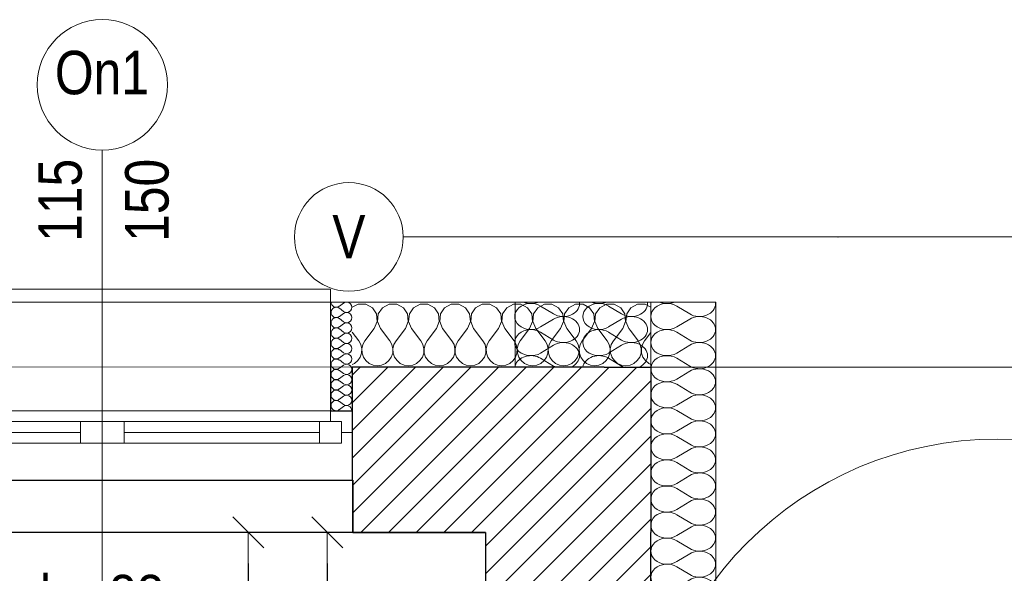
# Model space of a CAD drawing. Header units: millimetres. Extents: x -21056 to 421, y 9759 to 15589.
# Tile 91 of 120: x -2430 to -2203, y 11290 to 11417. Entities that reach past the tile are written whole.
import ezdxf
from ezdxf.enums import TextEntityAlignment as Align

# ---------------------------------------------------------------- set-up
doc = ezdxf.new("R2010")
doc.units = ezdxf.units.MM
doc.header["$LTSCALE"] = 25
doc.header["$MEASUREMENT"] = 0
doc.linetypes.add('Kropki i Kreski', pattern=[670.277762, 352.777767, -176.388884, 0, -141.111112])
for name, color, linetype, lineweight in [('0_Nr_pióra__60', 230, 'Continuous', 13), ('Konstrukcja - Siatki mod_Nr_pióra__1', 7, 'Continuous', 13), ('Konstrukcja - Siatki mod_Nr_pióra__48', 1, 'Continuous', 15), ('Konstrukcja - Siatki mod_Nr_pióra__7', 7, 'Continuous', 13), ('KR_INW_Nr_pióra__101', 252, 'Continuous', 5), ('KR_INW_Nr_pióra__102', 3, 'Continuous', 5), ('KR_INW_Nr_pióra__27', 7, 'Continuous', 25), ('KR_INW_Nr_pióra__47', 7, 'Continuous', 15), ('NAPIS_SODON_Nr_pióra__1', 7, 'Continuous', 13), ('NAPIS_SODON_Nr_pióra__121', 255, 'Continuous', 0), ('Okna ArchiCADa_Nr_pióra__27', 7, 'Continuous', 25), ('Okna ArchiCADa_Nr_pióra__61', 3, 'Continuous', 13), ('Okna ArchiCADa_Nr_pióra__64', 3, 'Continuous', 13), ('ROZBUDOWA_WYBURZENIA_KONSTRUKCYJNE_Nr_pióra__48', 1, 'Continuous', 15), ('Znaczniki okien ArchiCADa_Nr_pióra__2', 8, 'Continuous', 13), ('Znaczniki okien ArchiCADa_Nr_pióra__20', 1, 'Continuous', 13), ('Znaczniki okien ArchiCADa_Nr_pióra__7', 7, 'Continuous', 13)]:
    doc.layers.add(name, color=color, linetype=linetype, lineweight=lineweight)
for name, color, linetype in [('Konstrukcja - Siatki mod', 7, 'Continuous'), ('KR_INW', 7, 'Continuous'), ('NAPIS_SODON', 7, 'Continuous'), ('Okna ArchiCADa', 7, 'Continuous'), ('PRZEBUDOWA_WYBURZENIA_OPIS', 7, 'Continuous'), ('Znaczniki okien ArchiCADa', 7, 'Continuous')]:
    doc.layers.add(name, color=color, linetype=linetype)
doc.styles.add('GENERATED_STYLE_1', font='ARIALN.TTF')
doc.linetypes.add('Dymek', pattern='A,0,[2,20231130_WYBURZENIA1.Shx,S=15.817082,R=0,X=-0.000255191,Y=0.048578],-1983.5,0', length=1983.5)
doc.linetypes.add('X', pattern='A,0,[1,20231130_WYBURZENIA1.Shx,S=2.380952,R=0,X=0,Y=0],-300,0', length=300)
doc.dimstyles.new('GENERATED_STYLE__1', dxfattribs={"dimscale": 0.1, "dimtxt": 100, "dimasz": 71.25, "dimexe": 0.18, "dimexo": 0, "dimgap": 0.09, "dimtad": 1, "dimdec": 0, "dimzin": 0, "dimdsep": 46, "dimtxsty": 'GENERATED_STYLE_1', "dimblk": 'ARROWHEAD_6', "dimblk1": 'ARROWHEAD_6', "dimblk2": 'ARROWHEAD_6', "dimcen": 0.09, "dimclrd": 256, "dimclre": 256, "dimclrt": 256, "dimadec": 1, "dimazin": 0, "dimtfac": 1, "dimtdec": 4, "dimtmove": 0, "dimatfit": 3, "dimfxl": 1, "dimtolj": 1, "dimtzin": 0, "dimarcsym": 0})
pattern_1 = [(45, (0, 0), (-31.819804, 31.819804), [])]

# ---------------------------------------------------------------- blocks, each defined once
blk = doc.blocks.new('*X151')
at = {"layer": 'ROZBUDOWA_WYBURZENIA_KONSTRUKCYJNE_Nr_pióra__48', "linetype": 'Continuous'}
for p, q in [((224589.8, 121666.3), (224619.6, 121648.3)), ((224746.3, 121666.3), (224776.2, 121648.3)), ((224902.9, 121666.3), (224932.7, 121648.3)), ((224589.8, 121618.3), (224619.6, 121636.3)), ((224746.3, 121618.3), (224776.2, 121636.3)), ((224902.9, 121618.3), (224932.7, 121636.3)), ((224589.8, 121606.3), (224619.6, 121588.3)), ((224746.3, 121606.3), (224776.2, 121588.3)), ((224902.9, 121606.3), (224932.7, 121588.3)), ((224589.8, 121558.3), (224619.6, 121576.3)), ((224746.3, 121558.3), (224776.2, 121576.3)), ((224902.9, 121558.3), (224932.7, 121576.3)), ((224589.8, 121546.3), (224619.6, 121528.3)), ((224746.3, 121546.3), (224776.2, 121528.3)), ((224902.9, 121546.3), (224932.7, 121528.3)), ((224902.9, 121498.3), (224932.7, 121516.3)), ((224902.9, 121486.3), (224932.7, 121468.3)), ((224902.9, 121438.3), (224932.7, 121456.3)), ((224902.9, 121426.3), (224932.7, 121408.3)), ((224902.9, 121378.3), (224932.7, 121396.3)), ((224902.9, 121366.3), (224932.7, 121348.3)), ((224902.9, 121318.3), (224932.7, 121336.3)), ((224902.9, 121306.3), (224932.7, 121288.3)), ((224902.9, 121258.3), (224932.7, 121276.3)), ((224902.9, 121246.3), (224932.7, 121228.3)), ((224902.9, 121198.3), (224932.7, 121216.3)), ((224902.9, 121186.3), (224932.7, 121168.3)), ((224902.9, 121138.3), (224932.7, 121156.3)), ((224902.9, 121126.3), (224932.7, 121108.3)), ((224902.9, 121078.3), (224932.7, 121096.3)), ((224902.9, 121066.3), (224932.7, 121048.3)), ((224902.9, 121018.3), (224932.7, 121036.3)), ((224902.9, 121006.3), (224932.7, 120988.3)), ((224902.9, 120958.3), (224932.7, 120976.3)), ((224902.9, 120946.3), (224932.7, 120928.3)), ((224902.9, 120898.3), (224932.7, 120916.3)), ((224902.9, 120886.3), (224932.7, 120868.3)), ((224902.9, 120838.3), (224932.7, 120856.3)), ((224902.9, 120826.3), (224932.7, 120808.3)), ((224902.9, 120778.3), (224932.7, 120796.3)), ((224902.9, 120766.3), (224932.7, 120748.3)), ((224902.9, 120718.3), (224932.7, 120736.3))]:
    blk.add_line(p, q, dxfattribs=at)
at = {"layer": 'ROZBUDOWA_WYBURZENIA_KONSTRUKCYJNE_Nr_pióra__48', "linetype": 'X'}
for centre, start_param, end_param in [((224567.5, 121642.3), 4.068888, 8.497483), ((224567.5, 121702.3), 1.0957, 2.045893), ((224642, 121672.3), 0.927295, 3.141593), ((224642, 121672.3), 3.141593, 3.252572), ((224724, 121642.3), 4.068888, 8.497483), ((224724, 121702.3), 1.0957, 2.045893), ((224798.5, 121672.3), 0.927295, 3.141593), ((224798.5, 121672.3), 3.141593, 3.252572), ((224880.5, 121642.3), 4.068888, 8.497483), ((224880.5, 121702.3), 1.0957, 2.045893), ((224955.1, 121672.3), 0.927295, 3.141593), ((224955.1, 121672.3), 3.141593, 3.252572), ((224642, 121612.3), 3.141593, 5.35589), ((224798.5, 121612.3), 3.141593, 5.35589), ((224955.1, 121612.3), 3.141593, 5.35589), ((224567.5, 121582.3), 4.068888, 8.497483), ((224642, 121612.3), 0.927295, 3.141593), ((224724, 121582.3), 4.068888, 8.497483), ((224798.5, 121612.3), 0.927295, 3.141593), ((224880.5, 121582.3), 4.068888, 8.497483), ((224955.1, 121612.3), 0.927295, 3.141593), ((224642, 121552.3), 3.141593, 5.35589), ((224798.5, 121552.3), 3.141593, 5.35589), ((224955.1, 121552.3), 3.141593, 5.35589), ((224567.5, 121522.3), 4.068888, 6.051674), ((224642, 121552.3), 2.083479, 3.141593), ((224724, 121522.3), 4.068888, 6.15426), ((224798.5, 121552.3), 2.083479, 3.141593), ((224880.5, 121522.3), 4.068888, 8.497483), ((224955.1, 121552.3), 0.927295, 3.141593), ((224642, 121552.3), 0.927295, 1.058113), ((224798.5, 121552.3), 0.927295, 1.058113), ((224955.1, 121492.3), 3.141593, 5.35589), ((224880.5, 121462.3), 4.068888, 8.497483), ((224955.1, 121492.3), 0.927295, 3.141593), ((224955.1, 121432.3), 3.141593, 5.35589), ((224880.5, 121402.3), 4.068888, 8.497483), ((224955.1, 121432.3), 0.927295, 3.141593), ((224955.1, 121372.3), 3.141593, 5.35589), ((224880.5, 121342.3), 4.068888, 8.497483), ((224955.1, 121372.3), 0.927295, 3.141593), ((224955.1, 121312.3), 3.141593, 5.35589), ((224880.5, 121282.3), 4.068888, 8.497483), ((224955.1, 121312.3), 0.927295, 3.141593), ((224955.1, 121252.3), 3.141593, 5.35589), ((224880.5, 121222.3), 4.068888, 8.497483), ((224955.1, 121252.3), 0.927295, 3.141593), ((224955.1, 121192.3), 3.141593, 5.35589), ((224880.5, 121162.3), 4.068888, 8.497483), ((224955.1, 121192.3), 0.927295, 3.141593), ((224955.1, 121132.3), 3.141593, 5.35589), ((224880.5, 121102.3), 4.068888, 8.497483), ((224955.1, 121132.3), 0.927295, 3.141593), ((224955.1, 121072.3), 3.141593, 5.35589), ((224880.5, 121042.3), 4.068888, 8.497483), ((224955.1, 121072.3), 0.927295, 3.141593), ((224955.1, 121012.3), 3.141593, 5.35589), ((224880.5, 120982.3), 4.068888, 8.497483), ((224955.1, 121012.3), 0.927295, 3.141593), ((224955.1, 120952.3), 3.141593, 5.35589), ((224880.5, 120922.3), 4.068888, 8.497483), ((224955.1, 120952.3), 0.927295, 3.141593), ((224955.1, 120892.3), 3.141593, 5.35589), ((224880.5, 120862.3), 4.068888, 8.497483), ((224955.1, 120892.3), 0.927295, 3.141593), ((224955.1, 120832.3), 3.141593, 5.35589), ((224880.5, 120802.3), 4.068888, 8.497483), ((224955.1, 120832.3), 0.927295, 3.141593), ((224955.1, 120772.3), 3.141593, 5.35589), ((224880.5, 120742.3), 4.068888, 8.497483), ((224955.1, 120772.3), 0.927295, 3.141593), ((224955.1, 120712.3), 3.141593, 5.35589), ((224880.5, 120682.3), 4.237292, 5.187486), ((224955.1, 120712.3), 3.030613, 3.141593)]:
    blk.add_ellipse(centre, major_axis=(-37.3, 0), ratio=0.804969, start_param=start_param, end_param=end_param, dxfattribs=at)
blk = doc.blocks.new('Wypełnienie_1')
at = {"layer": 'ROZBUDOWA_WYBURZENIA_KONSTRUKCYJNE_Nr_pióra__48', "linetype": 'X'}
for p, q in [((224531.2, 121675.6), (224843.2, 121675.6)), ((224531.2, 121526.1), (224531.2, 121675.6)), ((224843.2, 121675.6), (224993.2, 121675.6)), ((224993.2, 121675.6), (224993.2, 121526.1)), ((224843.2, 121526.1), (224531.2, 121526.1)), ((224843.2, 120708.9), (224843.2, 121526.1)), ((224993.2, 121526.1), (224993.2, 120708.9)), ((224993.2, 120708.9), (224843.2, 120708.9))]:
    blk.add_line(p, q, dxfattribs=at)
blk.add_blockref('*X151', (0, 0), dxfattribs=at)
blk = doc.blocks.new('Strop_1', base_point=(179225, 121523.3))
at = {"layer": 'NAPIS_SODON_Nr_pióra__1', "linetype": 'Continuous', "flags": 128}
blk.add_lwpolyline([(179225, 121523.3), (179225.9, 107003.8), (250898.3, 107008.3), (250897.4, 121527.8)], close=True, dxfattribs=at)
blk = doc.blocks.new('Strop_2', base_point=(188316, 115154.1))
at = {"layer": 'NAPIS_SODON_Nr_pióra__121', "linetype": 'Continuous', "flags": 128}
blk.add_lwpolyline([(205315.4, 121145.6), (224463.2, 121145.6), (224463.2, 120284.7), (224843.2, 120284.7), (224843.2, 121525.6), (230445.6, 121525.6), (230445.6, 120284.7), (230445.6, 115394.1), (230442.2, 115394.1), (230443.9, 117003.9), (226439, 117009.8), (226379.4, 115221.6), (224893.2, 115252.5), (224893.2, 113397.6), (205242.2, 113397.6)], dxfattribs=at)
blk = doc.blocks.new('*X179')
at = {"layer": 'KR_INW_Nr_pióra__102', "linetype": 'Continuous'}
for p, q in [((224169.9, 121670.9), (224156.4, 121663.7)), ((224187.3, 121670.9), (224169.9, 121670.9)), ((224202.6, 121662.7), (224187.3, 121670.9)), ((224241.3, 121670.9), (224226, 121662.7)), ((224258.7, 121670.9), (224241.3, 121670.9)), ((224274, 121662.7), (224258.7, 121670.9)), ((224312.7, 121670.9), (224297.4, 121662.7)), ((224330.1, 121670.9), (224312.7, 121670.9)), ((224345.5, 121662.7), (224330.1, 121670.9)), ((224384.2, 121670.9), (224368.8, 121662.7)), ((224401.6, 121670.9), (224384.2, 121670.9)), ((224416.9, 121662.7), (224401.6, 121670.9)), ((224455.6, 121670.9), (224440.3, 121662.7)), ((224473, 121670.9), (224455.6, 121670.9)), ((224488.3, 121662.7), (224473, 121670.9)), ((224527, 121670.9), (224511.7, 121662.7)), ((224544.4, 121670.9), (224527, 121670.9)), ((224559.7, 121662.7), (224544.4, 121670.9)), ((224598.4, 121670.9), (224583.1, 121662.7)), ((224615.8, 121670.9), (224598.4, 121670.9)), ((224631.2, 121662.7), (224615.8, 121670.9)), ((224669.9, 121670.9), (224654.5, 121662.7)), ((224687.3, 121670.9), (224669.9, 121670.9)), ((224702.6, 121662.7), (224687.3, 121670.9)), ((224741.3, 121670.9), (224726, 121662.7)), ((224758.7, 121670.9), (224741.3, 121670.9)), ((224774, 121662.7), (224758.7, 121670.9)), ((224812.7, 121670.9), (224797.4, 121662.7)), ((224830.1, 121670.9), (224812.7, 121670.9)), ((224837.2, 121667.2), (224830.1, 121670.9)), ((224212.2, 121648.2), (224202.6, 121662.7)), ((224213.9, 121630.9), (224212.2, 121648.2)), ((224216.3, 121648.2), (224214.7, 121630.9)), ((224226, 121662.7), (224216.3, 121648.2)), ((224283.7, 121648.2), (224274, 121662.7)), ((224285.3, 121630.9), (224283.7, 121648.2)), ((224287.8, 121648.2), (224286.1, 121630.9)), ((224297.4, 121662.7), (224287.8, 121648.2)), ((224355.1, 121648.2), (224345.5, 121662.7)), ((224356.7, 121630.9), (224355.1, 121648.2)), ((224359.2, 121648.2), (224357.6, 121630.9)), ((224368.8, 121662.7), (224359.2, 121648.2)), ((224426.5, 121648.2), (224416.9, 121662.7)), ((224428.2, 121630.9), (224426.5, 121648.2)), ((224430.6, 121648.2), (224429, 121630.9)), ((224440.3, 121662.7), (224430.6, 121648.2)), ((224497.9, 121648.2), (224488.3, 121662.7)), ((224499.6, 121630.9), (224497.9, 121648.2)), ((224502.1, 121648.2), (224500.4, 121630.9)), ((224511.7, 121662.7), (224502.1, 121648.2)), ((224569.4, 121648.2), (224559.7, 121662.7)), ((224571, 121630.9), (224569.4, 121648.2)), ((224573.5, 121648.2), (224571.8, 121630.9)), ((224583.1, 121662.7), (224573.5, 121648.2)), ((224640.8, 121648.2), (224631.2, 121662.7)), ((224642.4, 121630.9), (224640.8, 121648.2)), ((224644.9, 121648.2), (224643.3, 121630.9)), ((224654.5, 121662.7), (224644.9, 121648.2)), ((224712.2, 121648.2), (224702.6, 121662.7)), ((224713.9, 121630.9), (224712.2, 121648.2)), ((224716.3, 121648.2), (224714.7, 121630.9)), ((224726, 121662.7), (224716.3, 121648.2)), ((224783.7, 121648.2), (224774, 121662.7)), ((224785.3, 121630.9), (224783.7, 121648.2)), ((224787.8, 121648.2), (224786.1, 121630.9)), ((224797.4, 121662.7), (224787.8, 121648.2)), ((224207.1, 121614.9), (224213.9, 121630.9)), ((224214.7, 121630.9), (224221.4, 121614.9)), ((224278.6, 121614.9), (224285.3, 121630.9)), ((224286.1, 121630.9), (224292.9, 121614.9)), ((224350, 121614.9), (224356.7, 121630.9)), ((224357.6, 121630.9), (224364.3, 121614.9)), ((224421.4, 121614.9), (224428.2, 121630.9)), ((224429, 121630.9), (224435.7, 121614.9)), ((224492.9, 121614.9), (224499.6, 121630.9)), ((224500.4, 121630.9), (224507.1, 121614.9)), ((224564.3, 121614.9), (224571, 121630.9)), ((224571.8, 121630.9), (224578.6, 121614.9)), ((224635.7, 121614.9), (224642.4, 121630.9)), ((224643.3, 121630.9), (224650, 121614.9)), ((224707.1, 121614.9), (224713.9, 121630.9)), ((224714.7, 121630.9), (224721.4, 121614.9)), ((224778.6, 121614.9), (224785.3, 121630.9)), ((224786.1, 121630.9), (224792.9, 121614.9)), ((224156.4, 121606.3), (224171.4, 121586.3)), ((224207.1, 121614.9), (224185.7, 121586.3)), ((224221.4, 121614.9), (224242.9, 121586.3)), ((224278.6, 121614.9), (224257.1, 121586.3)), ((224292.9, 121614.9), (224314.3, 121586.3)), ((224350, 121614.9), (224328.6, 121586.3)), ((224364.3, 121614.9), (224385.7, 121586.3)), ((224421.4, 121614.9), (224400, 121586.3)), ((224435.7, 121614.9), (224457.1, 121586.3)), ((224492.9, 121614.9), (224471.4, 121586.3)), ((224507.1, 121614.9), (224528.6, 121586.3)), ((224564.3, 121614.9), (224542.9, 121586.3)), ((224578.6, 121614.9), (224600, 121586.3)), ((224635.7, 121614.9), (224614.3, 121586.3)), ((224650, 121614.9), (224671.4, 121586.3)), ((224707.1, 121614.9), (224685.7, 121586.3)), ((224721.4, 121614.9), (224742.9, 121586.3)), ((224778.6, 121614.9), (224757.1, 121586.3)), ((224792.9, 121614.9), (224796.4, 121610.2)), ((224176.2, 121577.7), (224171.4, 121586.3)), ((224185.7, 121586.3), (224180.9, 121577.7)), ((224247.6, 121577.7), (224242.9, 121586.3)), ((224257.1, 121586.3), (224252.4, 121577.7)), ((224319.1, 121577.7), (224314.3, 121586.3)), ((224328.6, 121586.3), (224323.8, 121577.7)), ((224390.5, 121577.7), (224385.7, 121586.3)), ((224400, 121586.3), (224395.2, 121577.7)), ((224461.9, 121577.7), (224457.1, 121586.3)), ((224471.4, 121586.3), (224466.7, 121577.7)), ((224533.3, 121577.7), (224528.6, 121586.3)), ((224542.9, 121586.3), (224538.1, 121577.7)), ((224604.8, 121577.7), (224600, 121586.3)), ((224614.3, 121586.3), (224609.5, 121577.7)), ((224676.2, 121577.7), (224671.4, 121586.3)), ((224685.7, 121586.3), (224680.9, 121577.7)), ((224747.6, 121577.7), (224742.9, 121586.3)), ((224757.1, 121586.3), (224752.4, 121577.7)), ((224174.8, 121548.9), (224177.9, 121558.2)), ((224178.4, 121568.1), (224176.2, 121577.7)), ((224177.9, 121558.2), (224178.4, 121568.1)), ((224180.9, 121577.7), (224178.7, 121568.1)), ((224178.7, 121568.1), (224179.2, 121558.2)), ((224179.2, 121558.2), (224182.3, 121548.9)), ((224246.2, 121548.9), (224249.4, 121558.2)), ((224249.9, 121568.1), (224247.6, 121577.7)), ((224249.4, 121558.2), (224249.9, 121568.1)), ((224252.4, 121577.7), (224250.1, 121568.1)), ((224250.1, 121568.1), (224250.6, 121558.2)), ((224250.6, 121558.2), (224253.8, 121548.9)), ((224317.7, 121548.9), (224320.8, 121558.2)), ((224321.3, 121568.1), (224319.1, 121577.7)), ((224320.8, 121558.2), (224321.3, 121568.1)), ((224323.8, 121577.7), (224321.6, 121568.1)), ((224321.6, 121568.1), (224322.1, 121558.2)), ((224322.1, 121558.2), (224325.2, 121548.9)), ((224389.1, 121548.9), (224392.2, 121558.2)), ((224392.7, 121568.1), (224390.5, 121577.7)), ((224392.2, 121558.2), (224392.7, 121568.1)), ((224395.2, 121577.7), (224393, 121568.1)), ((224393, 121568.1), (224393.5, 121558.2)), ((224393.5, 121558.2), (224396.6, 121548.9)), ((224460.5, 121548.9), (224463.7, 121558.2)), ((224464.1, 121568.1), (224461.9, 121577.7)), ((224463.7, 121558.2), (224464.1, 121568.1)), ((224466.7, 121577.7), (224464.4, 121568.1)), ((224464.4, 121568.1), (224464.9, 121558.2)), ((224464.9, 121558.2), (224468.1, 121548.9)), ((224531.9, 121548.9), (224535.1, 121558.2)), ((224535.6, 121568.1), (224533.3, 121577.7)), ((224535.1, 121558.2), (224535.6, 121568.1)), ((224538.1, 121577.7), (224535.9, 121568.1)), ((224535.9, 121568.1), (224536.3, 121558.2)), ((224536.3, 121558.2), (224539.5, 121548.9)), ((224603.4, 121548.9), (224606.5, 121558.2)), ((224607, 121568.1), (224604.8, 121577.7)), ((224606.5, 121558.2), (224607, 121568.1)), ((224609.5, 121577.7), (224607.3, 121568.1)), ((224607.3, 121568.1), (224607.8, 121558.2)), ((224607.8, 121558.2), (224610.9, 121548.9)), ((224674.8, 121548.9), (224677.9, 121558.2)), ((224678.4, 121568.1), (224676.2, 121577.7)), ((224677.9, 121558.2), (224678.4, 121568.1)), ((224680.9, 121577.7), (224678.7, 121568.1)), ((224678.7, 121568.1), (224679.2, 121558.2)), ((224679.2, 121558.2), (224682.3, 121548.9)), ((224746.2, 121548.9), (224749.4, 121558.2)), ((224749.9, 121568.1), (224747.6, 121577.7)), ((224749.4, 121558.2), (224749.9, 121568.1)), ((224752.4, 121577.7), (224750.1, 121568.1)), ((224750.1, 121568.1), (224750.6, 121558.2)), ((224750.6, 121558.2), (224753.3, 121550.2)), ((224161.6, 121534.5), (224169.2, 121540.8)), ((224169.2, 121540.8), (224174.8, 121548.9)), ((224182.3, 121548.9), (224187.9, 121540.8)), ((224187.9, 121540.8), (224195.5, 121534.5)), ((224233.1, 121534.5), (224240.6, 121540.8)), ((224240.6, 121540.8), (224246.2, 121548.9)), ((224253.8, 121548.9), (224259.4, 121540.8)), ((224259.4, 121540.8), (224266.9, 121534.5)), ((224304.5, 121534.5), (224312.1, 121540.8)), ((224312.1, 121540.8), (224317.7, 121548.9)), ((224325.2, 121548.9), (224330.8, 121540.8)), ((224330.8, 121540.8), (224338.4, 121534.5)), ((224375.9, 121534.5), (224383.5, 121540.8)), ((224383.5, 121540.8), (224389.1, 121548.9)), ((224396.6, 121548.9), (224402.2, 121540.8)), ((224402.2, 121540.8), (224409.8, 121534.5)), ((224447.3, 121534.5), (224454.9, 121540.8)), ((224454.9, 121540.8), (224460.5, 121548.9)), ((224468.1, 121548.9), (224473.6, 121540.8)), ((224473.6, 121540.8), (224481.2, 121534.5)), ((224518.8, 121534.5), (224526.4, 121540.8)), ((224526.4, 121540.8), (224531.9, 121548.9)), ((224539.5, 121548.9), (224545.1, 121540.8)), ((224545.1, 121540.8), (224552.7, 121534.5)), ((224590.2, 121534.5), (224597.8, 121540.8)), ((224597.8, 121540.8), (224603.4, 121548.9)), ((224610.9, 121548.9), (224616.5, 121540.8)), ((224616.5, 121540.8), (224624.1, 121534.5)), ((224661.6, 121534.5), (224669.2, 121540.8)), ((224669.2, 121540.8), (224674.8, 121548.9)), ((224682.3, 121548.9), (224687.9, 121540.8)), ((224687.9, 121540.8), (224695.5, 121534.5)), ((224733.1, 121534.5), (224740.6, 121540.8)), ((224740.6, 121540.8), (224746.2, 121548.9)), ((224156.4, 121532.2), (224161.6, 121534.5)), ((224195.5, 121534.5), (224204.5, 121530.5)), ((224204.5, 121530.5), (224214.3, 121529.2)), ((224214.3, 121529.2), (224224, 121530.5)), ((224224, 121530.5), (224233.1, 121534.5)), ((224266.9, 121534.5), (224276, 121530.5)), ((224276, 121530.5), (224285.7, 121529.2)), ((224285.7, 121529.2), (224295.5, 121530.5)), ((224295.5, 121530.5), (224304.5, 121534.5)), ((224338.4, 121534.5), (224347.4, 121530.5)), ((224347.4, 121530.5), (224357.1, 121529.2)), ((224357.1, 121529.2), (224366.9, 121530.5)), ((224366.9, 121530.5), (224375.9, 121534.5)), ((224409.8, 121534.5), (224418.8, 121530.5)), ((224418.8, 121530.5), (224428.6, 121529.2)), ((224428.6, 121529.2), (224438.3, 121530.5)), ((224438.3, 121530.5), (224447.3, 121534.5)), ((224481.2, 121534.5), (224490.2, 121530.5)), ((224490.2, 121530.5), (224500, 121529.2)), ((224500, 121529.2), (224509.8, 121530.5)), ((224509.8, 121530.5), (224518.8, 121534.5)), ((224552.7, 121534.5), (224561.7, 121530.5)), ((224561.7, 121530.5), (224571.4, 121529.2)), ((224571.4, 121529.2), (224581.2, 121530.5)), ((224581.2, 121530.5), (224590.2, 121534.5)), ((224624.1, 121534.5), (224633.1, 121530.5)), ((224633.1, 121530.5), (224642.9, 121529.2)), ((224642.9, 121529.2), (224652.6, 121530.5)), ((224652.6, 121530.5), (224661.6, 121534.5)), ((224695.5, 121534.5), (224704.5, 121530.5)), ((224704.5, 121530.5), (224714.3, 121529.2)), ((224714.3, 121529.2), (224724, 121530.5)), ((224724, 121530.5), (224733.1, 121534.5))]:
    blk.add_line(p, q, dxfattribs=at)
blk = doc.blocks.new('*X183')
at = {"layer": 'KR_INW_Nr_pióra__102', "linetype": 'Continuous'}
for p, q in [((224136.2, 121673.2), (224126.7, 121666.1)), ((224136.2, 121654.2), (224126.7, 121661.3)), ((224136.2, 121649.4), (224126.7, 121642.3)), ((224136.2, 121630.4), (224126.7, 121637.5)), ((224136.2, 121625.6), (224126.7, 121618.5)), ((224136.2, 121606.5), (224126.7, 121613.7)), ((224136.2, 121601.8), (224126.7, 121594.6)), ((224136.2, 121582.7), (224126.7, 121589.9)), ((224136.2, 121578), (224126.7, 121570.8)), ((224136.2, 121558.9), (224126.7, 121566.1)), ((224136.2, 121554.2), (224126.7, 121547)), ((224136.2, 121535.1), (224126.7, 121542.3)), ((224136.2, 121530.4), (224126.7, 121523.2)), ((224136.2, 121511.3), (224126.7, 121518.5)), ((224136.2, 121506.5), (224126.7, 121499.4)), ((224136.2, 121487.5), (224126.7, 121494.6)), ((224136.2, 121482.7), (224126.7, 121475.6)), ((224136.2, 121463.7), (224126.7, 121470.8)), ((224136.2, 121458.9), (224126.7, 121451.8)), ((224136.2, 121439.9), (224126.7, 121447)), ((224136.2, 121435.1), (224126.7, 121428))]:
    blk.add_line(p, q, dxfattribs=at)
for centre, start, end in [((224119.5, 121675.6), 180, 306.8699), ((224143.3, 121663.7), 233.1301, 126.8699), ((224119.5, 121651.8), 53.1301, 180), ((224119.5, 121651.8), 180, 306.8699), ((224143.3, 121639.9), 233.1301, 126.8699), ((224119.5, 121628), 53.1301, 180), ((224119.5, 121628), 180, 306.8699), ((224143.3, 121616.1), 233.1301, 126.8699), ((224119.5, 121604.2), 53.1301, 180), ((224119.5, 121604.2), 180, 306.8699), ((224143.3, 121592.3), 233.1301, 126.8699), ((224119.5, 121580.4), 53.1301, 180), ((224119.5, 121580.4), 180, 306.8699), ((224143.3, 121568.5), 233.1301, 126.8699), ((224119.5, 121556.5), 53.1301, 180), ((224119.5, 121556.5), 180, 306.8699), ((224119.5, 121532.7), 53.1301, 180), ((224143.3, 121544.6), 233.1301, 126.8699), ((224119.5, 121532.7), 180, 306.8699), ((224119.5, 121508.9), 53.1301, 180), ((224143.3, 121520.8), 233.1301, 126.8699), ((224119.5, 121508.9), 180, 306.8699), ((224119.5, 121485.1), 53.1301, 180), ((224143.3, 121497), 233.1301, 126.8699), ((224119.5, 121485.1), 180, 306.8699), ((224119.5, 121461.3), 53.1301, 180), ((224143.3, 121473.2), 233.1301, 126.8699), ((224119.5, 121461.3), 180, 306.8699), ((224119.5, 121437.5), 53.1301, 180), ((224143.3, 121449.4), 233.1301, 126.8699), ((224119.5, 121437.5), 180, 306.8699), ((224143.3, 121425.6), 0, 126.8699)]:
    blk.add_arc(centre, 11.9, start, end, dxfattribs=at)
blk = doc.blocks.new('Okno dwuskrzydłowe 19_2')
at = {"layer": 'Okna ArchiCADa_Nr_pióra__64', "linetype": 'Continuous'}
for p, q in [((-575, 230), (575, 230)), ((-550, 25), (-500, 25)), ((-550, -25), (-550, 25)), ((-500, 25), (-50, 25)), ((-500, 25), (-500, -25)), ((-500, 25), (-50, 25)), ((-50, -25), (-50, 25)), ((-50, 25), (0, 25)), ((0, 25), (0, -25)), ((0, 25), (50, 25)), ((0, -25), (0, 25)), ((50, 25), (500, 25)), ((50, 25), (50, -25)), ((50, 25), (500, 25)), ((500, -25), (500, 25)), ((500, 25), (550, 25)), ((550, 25), (550, -25)), ((-575, 0), (-550, 0)), ((-575, -50), (-575, 0)), ((-550, 0), (-550, -25)), ((-500, 0), (-50, 0)), ((50, 0), (500, 0)), ((550, -25), (550, 0)), ((550, 0), (575, 0)), ((575, -50), (575, 0)), ((-550, -25), (-525, -25)), ((-500, -25), (-550, -25)), ((-525, -25), (-525, -50)), ((-50, -25), (-500, -25)), ((0, -25), (-50, -25)), ((50, -25), (0, -25)), ((500, -25), (50, -25)), ((550, -25), (500, -25)), ((525, -50), (525, -25)), ((525, -25), (550, -25)), ((-525, -50), (-575, -50)), ((-525, -50), (-575, -50)), ((0, -50), (-525, -50)), ((525, -50), (0, -50)), ((575, -50), (525, -50)), ((525, -50), (575, -50)), ((-525, -300), (525, -300)), ((-525, -300), (-525, -330)), ((525, -330), (525, -300)), ((-525, -330), (525, -330))]:
    blk.add_line(p, q, dxfattribs=at)
blk = doc.blocks.new('Znacznik O 19_8')
at = {"layer": 'Znaczniki okien ArchiCADa_Nr_pióra__2', "linetype": 'Continuous'}
for start, end in [(0, 180), (180, 0)]:
    blk.add_arc((0, 500), 150, start, end, dxfattribs=at)
at = {"layer": 'Znaczniki okien ArchiCADa_Nr_pióra__20', "linetype": 'Continuous'}
blk.add_line((0, 350), (0, -830), dxfattribs=at)
at = {"layer": 'Znaczniki okien ArchiCADa_Nr_pióra__7', "style": 'GENERATED_STYLE_1'}
for tag, p in [('AC_MarkerText_2', (-17.6, 138.6)), ('AC_MarkerText_3', (182.4, 138.6))]:
    blk.add_attdef(tag, text='', height=100, rotation=90, dxfattribs=at).set_placement(p, align=Align.BOTTOM_LEFT)
for tag, p in [('AC_WIDO_ID', (-109.2, 448.3)), ('AC_MarkerText_4', (-144, -758))]:
    blk.add_attdef(tag, text='', height=100, dxfattribs=at).set_placement(p, align=Align.BOTTOM_LEFT)
blk = doc.blocks.new('Wnęka sklepiona płasko 19')
at = {"layer": 'Okna ArchiCADa_Nr_pióra__27', "linetype": 'Continuous'}
for p, q in [((1288.9, 250), (-1288.9, 250)), ((1288.9, 130), (1288.9, 250)), ((-1288.9, 130), (1288.9, 130))]:
    blk.add_line(p, q, dxfattribs=at)
at = {"layer": 'Okna ArchiCADa_Nr_pióra__61', "linetype": 'Continuous'}
blk.add_line((-1288.9, 250), (1288.9, 250), dxfattribs=at)
blk = doc.blocks.new('Ściana_1', base_point=(179075.1, 121675.6))
at = {"layer": 'KR_INW_Nr_pióra__101', "linetype": 'Continuous'}
h = blk.add_hatch(dxfattribs=at)
h.set_pattern_fill('Cegła_licówka', color=256, style=0, pattern_type=2)
h.set_pattern_definition(pattern_1)
h.paths.add_polyline_path([(224463.2, 121525.6), (224156.4, 121525.6), (224156.4, 121425.6), (224156.4, 121375.6), (224156.4, 121265.6), (224157.7, 121265.6), (224157.7, 121145.6), (224463.2, 121145.6)])
h = blk.add_hatch(dxfattribs=at)
h.set_pattern_fill('Cegła_licówka', color=256, style=0, pattern_type=2)
h.set_pattern_definition(pattern_1)
h.paths.add_polyline_path([(224463.2, 121145.6), (224735.7, 121525.6), (224463.2, 121525.6)])
at = {"layer": 'KR_INW_Nr_pióra__27', "linetype": 'Continuous'}
for p, q in [((224106.4, 121525.6), (224106.4, 121425.6)), ((224463.2, 121525.6), (224156.4, 121525.6)), ((224156.4, 121525.6), (224156.4, 121425.6)), ((224735.7, 121525.6), (224463.2, 121525.6)), ((224106.4, 121425.6), (224156.4, 121425.6)), ((224156.4, 121425.6), (224156.4, 121375.6)), ((224156.4, 121375.6), (224156.4, 121265.6)), ((224156.4, 121265.6), (224157.7, 121265.6)), ((224157.7, 121145.6), (224157.7, 121265.6))]:
    blk.add_line(p, q, dxfattribs=at)
at = {"layer": 'KR_INW_Nr_pióra__27', "linetype": 'Continuous', "flags": 128}
blk.add_lwpolyline([(224157.7, 121145.6), (224463.2, 121145.6)], dxfattribs=at)
at = {"layer": 'KR_INW_Nr_pióra__47', "linetype": 'Continuous'}
for p, q in [((224156.4, 121675.6), (224106.4, 121675.6)), ((224106.4, 121425.6), (224106.4, 121675.6)), ((224106.4, 121675.6), (224106.4, 121525.6)), ((224156.4, 121425.6), (224106.4, 121425.6))]:
    blk.add_line(p, q, dxfattribs=at)
at = {"layer": 'KR_INW_Nr_pióra__47', "linetype": 'Continuous', "flags": 128}
for points in [[(224531.2, 121675.6), (224156.4, 121675.6)], [(224843.2, 121675.6), (224831.2, 121675.6)]]:
    blk.add_lwpolyline(points, dxfattribs=at)
at = {"layer": 'KR_INW'}
for name in ['*X183', '*X179']:
    blk.add_blockref(name, (0, 0), dxfattribs=at)
at = {"layer": 'Okna ArchiCADa', "color": 251, "linetype": 'Continuous', "lineweight": 13, "true_color": 0x6a6a6a, "xscale": -1, "zscale": 1000, "rotation": 180}
blk.add_blockref('Wnęka sklepiona płasko 19', (222868.8, 121395.6), dxfattribs=at)
at = {"layer": 'Okna ArchiCADa_Nr_pióra__64', "linetype": 'Continuous', "xscale": -1, "zscale": 1000, "rotation": 180}
blk.add_blockref('Okno dwuskrzydłowe 19_2', (223581.4, 121375.6), dxfattribs=at)
at = {"layer": 'Znaczniki okien ArchiCADa', "color": 14, "lineweight": 13, "true_color": 0xb00000}
ref = blk.add_blockref('Znacznik O 19_8', (223581.4, 121675.6), dxfattribs=at)
ref.add_attrib('AC_MarkerText_2', '115', dxfattribs={"layer": 'Znaczniki okien ArchiCADa_Nr_pióra__7', "color": 7, "height": 100, "rotation": 90, "style": 'GENERATED_STYLE_1'}).set_placement((223563.8, 121814.2), align=Align.BOTTOM_LEFT)
ref.add_attrib('AC_MarkerText_3', '150', dxfattribs={"layer": 'Znaczniki okien ArchiCADa_Nr_pióra__7', "color": 7, "height": 100, "rotation": 90, "style": 'GENERATED_STYLE_1'}).set_placement((223763.8, 121814.2), align=Align.BOTTOM_LEFT)
ref.add_attrib('AC_MarkerText_4', 'hp 88', dxfattribs={"layer": 'Znaczniki okien ArchiCADa_Nr_pióra__7', "color": 7, "height": 100, "style": 'GENERATED_STYLE_1'}).set_placement((223437.4, 120917.6), align=Align.BOTTOM_LEFT)
ref.add_attrib('AC_WIDO_ID', 'On1', dxfattribs={"layer": 'Znaczniki okien ArchiCADa_Nr_pióra__7', "color": 7, "height": 100, "style": 'GENERATED_STYLE_1'}).set_placement((223472.2, 122123.9), align=Align.BOTTOM_LEFT)
blk = doc.blocks.new('ARROWHEAD_6')
at = {"color": 0, "linetype": 'Continuous', "lineweight": 0}
for p, q in [((-0.5, -0.5), (0.5, 0.5)), ((0, 0), (-1, 0))]:
    blk.add_line(p, q, dxfattribs=at)
blk = doc.blocks.new('*D667')
at = {"layer": 'Defpoints', "color": 0}
for p in [(-2358.96, 11299.49), (-2322.53, 11299.49), (-2322.53, 11215.17)]:
    blk.add_point(p, dxfattribs=at)
at = {"layer": 'PRZEBUDOWA_WYBURZENIA_OPIS', "linetype": 'Continuous', "lineweight": -2}
for p, q in [((-2322.53, 11299.49), (-2358.98, 11299.49)), ((-2358.96, 11292.36), (-2358.96, 11264.38)), ((-2358.96, 11222.29), (-2358.96, 11252.65)), ((-2322.53, 11215.17), (-2358.98, 11215.17))]:
    blk.add_line(p, q, dxfattribs=at)
at = {"layer": 'PRZEBUDOWA_WYBURZENIA_OPIS', "linetype": 'ByBlock', "lineweight": -2, "xscale": 7.125, "yscale": 7.125, "zscale": 7.125}
for p, rotation in [((-2358.96, 11299.49), 90), ((-2358.96, 11215.17), 270)]:
    blk.add_blockref('ARROWHEAD_6', p, dxfattribs=dict(at, rotation=rotation))
at = {"layer": 'PRZEBUDOWA_WYBURZENIA_OPIS', "lineweight": 13, "insert": (-2358.96, 11258.52), "char_height": 10, "attachment_point": 5, "rotation": 90, "style": 'GENERATED_STYLE_1'}
blk.add_mtext('\\A1;84', dxfattribs=at)
blk = doc.blocks.new('*D668')
at = {"layer": 'Defpoints', "color": 0}
for p in [(-2377.14, 11299.49), (-2322.53, 11299.49), (-2322.53, 10743.6)]:
    blk.add_point(p, dxfattribs=at)
at = {"layer": 'PRZEBUDOWA_WYBURZENIA_OPIS', "linetype": 'Continuous', "lineweight": -2}
for p, q in [((-2322.53, 11299.49), (-2377.16, 11299.49)), ((-2377.14, 11292.36), (-2377.14, 11032.39)), ((-2377.14, 10750.73), (-2377.14, 11014.26)), ((-2322.53, 10743.6), (-2377.16, 10743.6))]:
    blk.add_line(p, q, dxfattribs=at)
at = {"layer": 'PRZEBUDOWA_WYBURZENIA_OPIS', "linetype": 'ByBlock', "lineweight": -2, "xscale": 7.125, "yscale": 7.125, "zscale": 7.125}
for p, rotation in [((-2377.14, 11299.49), 90), ((-2377.14, 10743.6), 270)]:
    blk.add_blockref('ARROWHEAD_6', p, dxfattribs=dict(at, rotation=rotation))
at = {"layer": 'PRZEBUDOWA_WYBURZENIA_OPIS', "lineweight": 13, "insert": (-2377.14, 11023.33), "char_height": 10, "attachment_point": 5, "rotation": 90, "style": 'GENERATED_STYLE_1'}
blk.add_mtext('\\A1;556', dxfattribs=at)
blk = doc.blocks.new('*X606')
at = {"layer": 'KR_INW_Nr_pióra__102', "linetype": 'Continuous'}
for p, q in [((224843.2, 121663.9), (224837.2, 121667.2)), ((224796.4, 121610.2), (224814.3, 121586.3)), ((224843.2, 121605.9), (224828.6, 121586.3)), ((224819.1, 121577.7), (224814.3, 121586.3)), ((224828.6, 121586.3), (224823.8, 121577.7)), ((224817.7, 121548.9), (224820.8, 121558.2)), ((224821.3, 121568.1), (224819.1, 121577.7)), ((224820.8, 121558.2), (224821.3, 121568.1)), ((224823.8, 121577.7), (224821.6, 121568.1)), ((224821.6, 121568.1), (224822.1, 121558.2)), ((224822.1, 121558.2), (224825.2, 121548.9)), ((224753.3, 121550.2), (224753.8, 121548.9)), ((224753.8, 121548.9), (224759.4, 121540.8)), ((224759.4, 121540.8), (224766.9, 121534.5)), ((224804.5, 121534.5), (224812.1, 121540.8)), ((224812.1, 121540.8), (224817.7, 121548.9)), ((224825.2, 121548.9), (224830.8, 121540.8)), ((224830.8, 121540.8), (224838.4, 121534.5)), ((224766.9, 121534.5), (224776, 121530.5)), ((224776, 121530.5), (224785.7, 121529.2)), ((224785.7, 121529.2), (224795.5, 121530.5)), ((224795.5, 121530.5), (224804.5, 121534.5)), ((224838.4, 121534.5), (224843.2, 121532.3))]:
    blk.add_line(p, q, dxfattribs=at)
blk = doc.blocks.new('Ściana_138', base_point=(224843.2, 120300.1))
at = {"layer": 'KR_INW_Nr_pióra__101', "linetype": 'Continuous'}
h = blk.add_hatch(dxfattribs=at)
h.set_pattern_fill('Cegła_licówka', color=256, style=0, pattern_type=2)
h.set_pattern_definition(pattern_1)
h.paths.add_polyline_path([(224463.2, 121145.6), (224843.2, 121145.6), (224843.2, 121525.6), (224735.7, 121525.6)])
h = blk.add_hatch(dxfattribs=at)
h.set_pattern_fill('Cegła_licówka', color=256, style=0, pattern_type=2)
h.set_pattern_definition(pattern_1)
h.paths.add_polyline_path([(224463.2, 121145.6), (224463.2, 120300.1), (224843.2, 120300.1), (224843.2, 121145.6)])
at = {"layer": 'KR_INW_Nr_pióra__27', "linetype": 'Continuous'}
blk.add_line((224735.7, 121525.6), (224843.2, 121525.6), dxfattribs=at)
at = {"layer": 'KR_INW_Nr_pióra__27', "linetype": 'Continuous', "flags": 128}
for points in [[(224843.2, 121525.6), (224843.2, 121145.6)], [(224463.2, 121145.6), (224463.2, 120300.1)], [(224843.2, 120300.1), (224843.2, 121145.6)], [(224843.2, 120300.1), (224463.2, 120300.1)]]:
    blk.add_lwpolyline(points, dxfattribs=at)
at = {"layer": 'KR_INW_Nr_pióra__47', "linetype": 'Continuous', "flags": 128}
blk.add_lwpolyline([(224843.2, 121675.6), (224843.2, 121525.6)], dxfattribs=at)
at = {"layer": 'KR_INW'}
blk.add_blockref('*X606', (0, 0), dxfattribs=at)
blk = doc.blocks.new('Standardowy znacznik siatki_7')
at = {"layer": 'Konstrukcja - Siatki mod_Nr_pióra__48', "linetype": 'Kropki i Kreski'}
for q in [(0, 0), (5833.1, 0)]:
    blk.add_line((1000, 0), q, dxfattribs=at)
blk.add_point((1000, 0), dxfattribs=at)
blk.add_point((1000, 0), dxfattribs=at)
at = {"layer": 'Konstrukcja - Siatki mod_Nr_pióra__7', "linetype": 'Continuous'}
blk.add_circle((-125, 0), 125, dxfattribs=at)
at = {"layer": 'Konstrukcja - Siatki mod_Nr_pióra__1', "style": 'GENERATED_STYLE_1'}
for tag, p in [('AC_MarkerText_1_0', (-125, 0.5)), ('AC_MarkerText_1_1', (6958.1, 0.5))]:
    blk.add_attdef(tag, text='', height=100, dxfattribs=at).set_placement(p, align=Align.MIDDLE_CENTER)
blk = doc.blocks.new('Standardowy znacznik siatki_8')
at = {"layer": 'Konstrukcja - Siatki mod_Nr_pióra__48', "linetype": 'Kropki i Kreski'}
blk.add_line((1000, 0), (72912, 0), dxfattribs=at)

msp = doc.modelspace()

# ---------------------------------------------------------------- linework, layer by layer
at = {"layer": '0_Nr_pióra__60', "linetype": 'Dymek'}
msp.add_circle((-2204.75, 11239.44), 81.5, dxfattribs=at)

# ---------------------------------------------------------------- block references
at = {"layer": 'Konstrukcja - Siatki mod', "color": 8, "linetype": 'Continuous', "lineweight": 13}
ref = msp.add_blockref('Standardowy znacznik siatki_7', (-2341.49, 11367.49), dxfattribs=dict(at, xscale=0.1, yscale=0.1, zscale=100))
ref.add_attrib('AC_MarkerText_1', 'V', dxfattribs={"layer": 'Konstrukcja - Siatki mod_Nr_pióra__1', "color": 7, "height": 10, "style": 'GENERATED_STYLE_1'}).set_placement((-2353.99, 11367.54), align=Align.MIDDLE_CENTER)
at = {"layer": 'Konstrukcja - Siatki mod', "color": 8, "linetype": 'Continuous', "lineweight": 13, "xscale": 0.1, "yscale": 0.1, "zscale": 100}
msp.add_blockref('Standardowy znacznik siatki_8', (-6969.92, 11318.49), dxfattribs=at)
at = {"layer": 'KR_INW', "xscale": 0.1, "yscale": 0.1, "zscale": 0.1}
for name, p in [('Ściana_1', (-6861.34, 11352.49)), ('Ściana_138', (-2284.53, 11214.94))]:
    msp.add_blockref(name, p, dxfattribs=at)
at = {"layer": 'NAPIS_SODON', "linetype": 'Continuous', "xscale": 0.1, "yscale": 0.1, "zscale": 0.1}
msp.add_blockref('Strop_1', (-6846.35, 11337.26), dxfattribs=at)
at = {"layer": 'NAPIS_SODON', "color": 255, "linetype": 'Continuous', "lineweight": 0, "xscale": 0.1, "yscale": 0.1, "zscale": 0.1}
msp.add_blockref('Strop_2', (-5937.25, 10700.34), dxfattribs=at)
at = {"layer": 'ROZBUDOWA_WYBURZENIA_KONSTRUKCYJNE_Nr_pióra__48', "linetype": 'X', "xscale": 0.1, "yscale": 0.1, "zscale": 0.1}
msp.add_blockref('Wypełnienie_1', (-24768.85, -815.07), dxfattribs=at)

# ---------------------------------------------------------------- dimensions: what is measured, and where the dimension line sits
at = {"layer": 'PRZEBUDOWA_WYBURZENIA_OPIS', "linetype": 'Continuous', "lineweight": 13}
for base, p1, picture, middle in [((-2377.14, 11299.49), (-2322.53, 10743.6), '*D668', (-2377.14, 11023.33)), ((-2358.96, 11299.49), (-2322.53, 11215.17), '*D667', (-2358.96, 11258.52))]:
    dim = msp.add_linear_dim(base=base, p1=p1, p2=(-2322.53, 11299.49), angle=90, dimstyle='GENERATED_STYLE__1', dxfattribs=at)
    dim.commit()
    dim.dimension.update_dxf_attribs({"geometry": picture, "text_midpoint": middle, "dimtype": 160, "text_rotation": 90})

doc.saveas('drawing.dxf')
